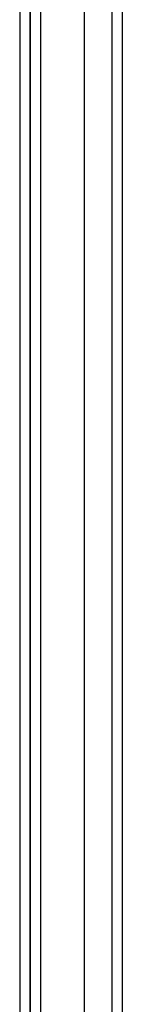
# Model space of a CAD drawing. Header units: inches. Extents: x 18 to 430, y 47 to 208.
# Tile 37 of 112: x 194.854 to 195.819, y 119.709 to 128.959. Entities that reach past the tile are written whole.
import ezdxf

# ---------------------------------------------------------------- set-up
doc = ezdxf.new("R2010")
doc.units = ezdxf.units.IN
doc.header["$MEASUREMENT"] = 0
doc.layers.add('Visible Edges(ANSI)', color=7, linetype='Continuous', lineweight=25)
doc.layers.add('Visible Tangent Edges(ANSI)', color=7, linetype='Continuous', lineweight=25)

msp = doc.modelspace()

# ---------------------------------------------------------------- linework, layer by layer
at = {"layer": 'Visible Edges(ANSI)'}
for p, q in [((195.4647, 111.168), (195.4647, 146.7507)), ((194.9529, 146.5853), (194.9529, 111.3334)), ((194.9529, 111.3334), (194.9529, 146.5853)), ((195.819, 146.5622), (195.819, 111.3565))]:
    msp.add_line(p, q, dxfattribs=at)
at = {"layer": 'Visible Tangent Edges(ANSI)'}
for p, q in [((194.8539, 147.3603), (194.8539, 110.5583)), ((195.0519, 110.5583), (195.0519, 147.3603)), ((195.72, 146.6922), (195.72, 111.2265))]:
    msp.add_line(p, q, dxfattribs=at)

doc.saveas('drawing.dxf')
